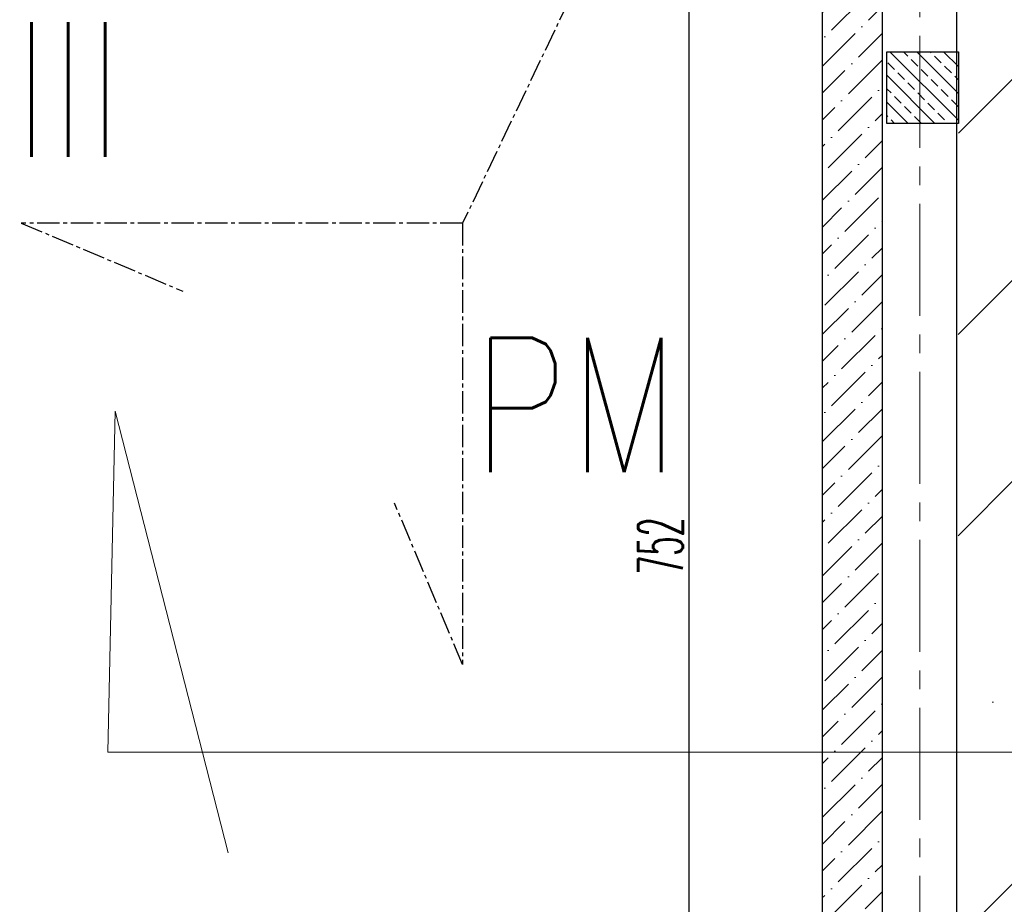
# Model space of a CAD drawing. Header units: millimetres. Extents: x -604189 to 881711, y -381903 to -7297.
# Tile 39 of 256: x -551306 to -548008, y -210667 to -207705. Entities that reach past the tile are written whole.
import ezdxf

# ---------------------------------------------------------------- set-up
doc = ezdxf.new("R2010")
doc.units = ezdxf.units.MM
doc.header["$LTSCALE"] = 100
doc.linetypes.add('ACAD_ISO04W100', pattern=[30.5, 24, -3, 0.5, -3])
doc.linetypes.add('CENTER2', pattern=[1.125, 0.75, -0.125, 0.125, -0.125])
doc.layers.get('Defpoints').update_dxf_attribs({"color": 30})
for name, color, linetype in [('1', 7, 'Continuous'), ('OPIS', 7, 'Continuous'), ('TEXT3', 3, 'Continuous')]:
    doc.layers.add(name, color=color, linetype=linetype)
for name, color, linetype, lineweight in [('2', 2, 'Continuous', 25), ('4', 8, 'Continuous', 0), ('osie', 24, 'ACAD_ISO04W100', 5), ('strop osie', 80, 'ACAD_ISO04W100', 5)]:
    doc.layers.add(name, color=color, linetype=linetype, lineweight=lineweight)
doc.styles.add('ROMANS', font='romans.shx', dxfattribs={"width": 0.8, "height": 10})
doc.styles.get("Standard").update_dxf_attribs({"font": 'romans.shx', "width": 0.5})
doc.dimstyles.new('1 50', dxfattribs={"dimtxt": 150, "dimasz": 80, "dimexe": 1, "dimexo": 1, "dimgap": 20, "dimtad": 1, "dimdec": 0, "dimlfac": 0.1, "dimtxsty": 'Standard', "dimblk": 'ARCHTICK', "dimcen": 200, "dimclrd": 2, "dimadec": 1, "dimazin": 0, "dimtfac": 1, "dimtdec": 0, "dimtmove": 0, "dimatfit": 3, "dimldrblk": 'ARCHTICK', "dimfxl": 120, "dimfxlon": 1, "dimtfill": 1, "dimarcsym": 0})

# ---------------------------------------------------------------- blocks, each defined once
blk = doc.blocks.new('_ArchTick')
at = {"layer": 'strop osie', "color": 0, "const_width": 0.15}
blk.add_lwpolyline([(-0.5, -0.5), (0.5, 0.5)], dxfattribs=at)
blk = doc.blocks.new('*D3336')
at = {"layer": 'Defpoints', "color": 0, "linetype": 'ByBlock', "lineweight": 5, "transparency": 16777216}
for p in [(-548616.8, -205707.4), (-549064.8, -213227.4), (-548616.8, -213227.4)]:
    blk.add_point(p, dxfattribs=at)
at = {"layer": 'OPIS', "color": 0, "linetype": 'Continuous', "lineweight": -2, "transparency": 16777216}
for p, q in [((-549004.8, -205707.4), (-549065.8, -205707.4)), ((-549004.8, -213227.4), (-549065.8, -213227.4))]:
    blk.add_line(p, q, dxfattribs=at)
at = {"layer": 'OPIS', "color": 2, "lineweight": -2, "transparency": 16777216}
blk.add_line((-549064.8, -205707.4), (-549064.8, -213227.4), dxfattribs=at)
at = {"layer": 'OPIS', "color": 2, "linetype": 'ByBlock', "lineweight": -2, "transparency": 16777216, "xscale": 80, "yscale": 80, "zscale": 80}
for p, rotation in [((-549064.8, -205707.4), 90), ((-549064.8, -213227.4), 270)]:
    blk.add_blockref('_ArchTick', p, dxfattribs=dict(at, rotation=rotation))
at = {"layer": 'OPIS', "color": 0, "linetype": 'ByBlock', "lineweight": 9, "transparency": 16777216, "insert": (-549159.8, -209467.4), "char_height": 150, "attachment_point": 5, "rotation": 90, "bg_fill": 3, "box_fill_scale": 1.1, "bg_fill_color": 256, "bg_fill_true_color": 13158600, "bg_fill_transparency": 0}
blk.add_mtext('752', dxfattribs=at)

msp = doc.modelspace()

# ---------------------------------------------------------------- hatches: boundary and pattern name
at = {"layer": '4'}
h = msp.add_hatch(dxfattribs=at)
h.set_pattern_fill('ANSI33', color=0, scale=10, angle=90, style=0)
h.set_pattern_definition([(135, (-529888.415, -844965.17), (-44.9012806, -44.9012806), []), (135, (-529888.415, -844920.267), (-44.9012806, -44.9012806), [31.75, -15.875])])
h.paths.add_polyline_path([(-548401.9, -207812.4), (-548401.9, -207932.4), (-548281.9, -207932.4), (-548281.9, -207812.4)])
h.paths.add_polyline_path([(-548401.9, -207932.4), (-548401.9, -208052.4), (-548281.9, -208052.4), (-548281.9, -207932.4)])
h.paths.add_polyline_path([(-548281.9, -207932.4), (-548281.9, -208052.4), (-548161.9, -208052.4), (-548161.9, -207932.4)])
h.paths.add_polyline_path([(-548281.9, -207812.4), (-548281.9, -207932.4), (-548161.9, -207932.4), (-548161.9, -207812.4)])
at = {"layer": 'OPIS', "linetype": 'ByBlock', "lineweight": 5}
h = msp.add_hatch(dxfattribs=at)
h.set_pattern_fill('ANSI36', color=0, scale=150)
h.set_pattern_definition([(45, (-306927.96, 32475.8), (252.5697, 926.0889), [1190.625, -238.125, 0, -238.125])])
h.paths.add_polyline_path([(-533346.8, -193157.4), (-548166.8, -193157.4), (-548166.8, -197882.4), (-548161.9, -197882.4), (-548161.9, -198122.4), (-548165.2, -207812.4), (-548161.9, -207812.4), (-548161.9, -208052.4), (-548166.8, -212777.4), (-543381.9, -212777.4), (-543381.9, -212777.4), (-543141.9, -212777.4), (-538361.9, -212777.4), (-538361.9, -212777.4), (-538121.9, -212777.4), (-533346.8, -212777.4)])

# ---------------------------------------------------------------- linework, layer by layer
at = {"color": 0, "linetype": 'ByBlock', "lineweight": 9}
for p, q in [((-551010.5, -210157.5), (-550985.8, -209015.7)), ((-550985.8, -209015.7), (-550607.7, -210494.2))]:
    msp.add_line(p, q, dxfattribs=at)
at = {"layer": '1', "color": 0}
msp.add_lwpolyline([(-548401.9, -208052.4), (-548401.9, -207812.4), (-548161.9, -207812.4), (-548161.9, -208052.4)], close=True, dxfattribs=at)
at = {"layer": '2', "color": 0}
for points in [[(-533346.8, -207217.5), (-533346.8, -212777.4), (-548166.8, -212777.4), (-548166.8, -193157.4), (-533346.8, -193157.4), (-533346.8, -207217.5)], [(-532896.8, -193787.5), (-532896.8, -213227.4), (-548616.8, -213227.4), (-548616.8, -205707.4)], [(-533096.8, -207217.5), (-533096.8, -213027.4), (-548416.8, -213027.4), (-548416.8, -201637.4)]]:
    msp.add_lwpolyline(points, dxfattribs=at)
at = {"layer": 'OPIS', "color": 116, "linetype": 'CENTER2', "lineweight": 25, "true_color": 0x136734}
for p, q in [((-548446.8, -205507.4), (-549822.3, -208386.1)), ((-549822.3, -208386.1), (-551300.4, -208386.1)), ((-551300.4, -208386.1), (-550759.5, -208614.4)), ((-549822.3, -208386.1), (-549822.3, -209864.2)), ((-549822.3, -209864.2), (-550050.7, -209323.3))]:
    msp.add_line(p, q, dxfattribs=at)
at = {"layer": 'OPIS', "color": 0, "linetype": 'ByBlock', "lineweight": 5}
msp.add_lwpolyline([(-548166.8, -193157.4), (-533346.8, -193157.4), (-533346.8, -212777.4), (-548166.8, -212777.4)], close=True, dxfattribs=at)
at = {"layer": 'osie', "color": 0, "linetype": 'CENTER2', "ltscale": 5}
msp.add_lwpolyline([(-548291.8, -189196.9), (-548291.8, -214177.7)], dxfattribs=at)

# ---------------------------------------------------------------- texts
at = {"layer": 'TEXT3', "color": 116, "true_color": 0x136734, "style": 'ROMANS', "width": 0.8}
for s, p in [('ZLIII', (-551899.2, -208163.9)), ('PM', (-549790.3, -209220.1))]:
    msp.add_text(s, height=450, dxfattribs=at).set_placement(p)

# ---------------------------------------------------------------- next in the draw order: dimensions: what is measured, and where the dimension line sits
at = {"layer": 'OPIS', "color": 0, "linetype": 'ByBlock', "lineweight": 9}
dim = msp.add_linear_dim(base=(-549064.8, -213227.4), p1=(-548616.8, -205707.4), p2=(-548616.8, -213227.4), angle=90, dimstyle='1 50', override={"dimfxl": 60, "dimarcsym": 1}, dxfattribs=at)
dim.commit()
dim.dimension.update_dxf_attribs({"geometry": '*D3336', "text_midpoint": (-549159.8, -209467.4)})

# ---------------------------------------------------------------- next in the draw order: hatches: boundary and pattern name
at = {"layer": 'OPIS', "linetype": 'ByBlock', "lineweight": 9}
h = msp.add_hatch(dxfattribs=at)
h.set_pattern_fill('ANSI36', color=0, scale=20)
h.set_pattern_definition([(45, (-303425.86, -2811.34), (33.67596, 123.478522), [158.75, -31.75, 0, -31.75])])
h.paths.add_polyline_path([(-548416.8, -207507.4), (-548446.8, -207507.4), (-548616.8, -207727.2), (-548616.8, -213227.4), (-548416.8, -213227.4)])
h.paths.add_polyline_path([(-548446.8, -207507.4), (-548571.8, -207507.4), (-548571.8, -207669)], flags=17)
h.paths.add_polyline_path([(-548571.8, -207507.4), (-548616.8, -207507.4), (-548616.8, -207727.2), (-548571.8, -207669)], flags=17)

# ---------------------------------------------------------------- next in the draw order: linework, layer by layer
at = {"color": 0, "linetype": 'ByBlock', "lineweight": 9}
msp.add_line((-551010.5, -210157.5), (-530355.6, -210157.5), dxfattribs=at)

doc.saveas('drawing.dxf')
